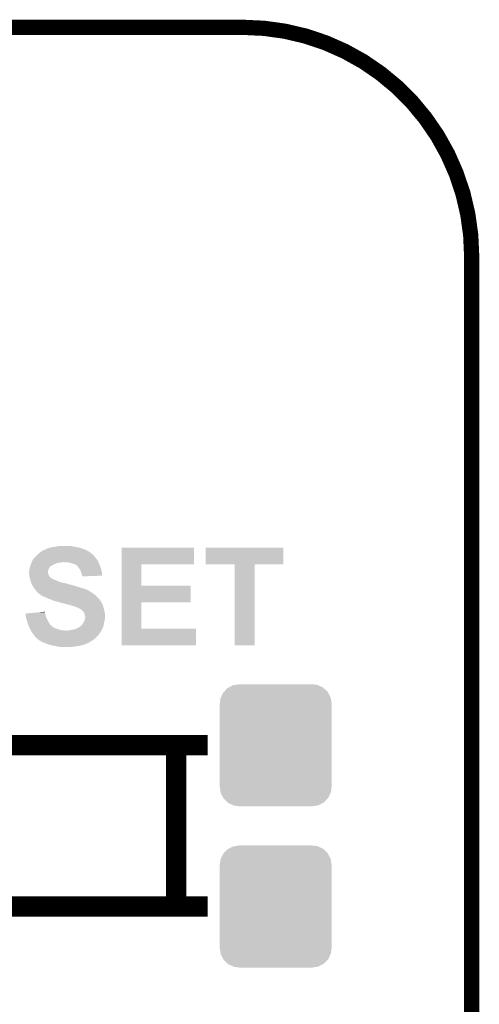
# Model space of a CAD drawing. Extents: x -0.05 to 0.95, y -0.15 to 1.54.
# Tile 44 of 44: x 0.77 to 0.95, y 1.16 to 1.54. Entities that reach past the tile are written whole.
import ezdxf

# ---------------------------------------------------------------- set-up
doc = ezdxf.new("R2010")
doc.units = 0
doc.layers.get('0').update_dxf_attribs({"linetype": 'CONTINUOUS'})
for name, color, linetype in [('HOD_CAP_2_CLICK_V101_GKO', 5, 'CONTINUOUS'), ('HOD_CAP_2_CLICK_V101_GTO', 14, 'CONTINUOUS'), ('HOD_CAP_2_CLICK_V101_GTS', 12, 'CONTINUOUS')]:
    doc.layers.add(name, color=color, linetype=linetype)

# ---------------------------------------------------------------- blocks, each defined once
blk = doc.blocks.new('CUSTOM_60')
for points in [[(-0.01855, 0.02269), (-0.01683, 0.0236), (0.01867, 0.02269), (0.0167, 0.0236)], [(-0.01683, 0.0236), (-0.0161, 0.02372), (0.0167, 0.0236), (0.01644, 0.02372)], [(-0.0161, 0.02372), (-0.0144, 0.024), (0.01644, 0.02372), (0.0144, 0.024)], [(-0.02154, 0.01883), (-0.02069, 0.02067), (0.0216, 0.01883), (0.02063, 0.02067)], [(-0.02069, 0.02067), (-0.02038, 0.021), (0.02063, 0.02067), (0.02045, 0.021)], [(-0.02038, 0.021), (-0.019, 0.02245), (0.02045, 0.021), (0.01892, 0.02245)], [(-0.019, 0.02245), (-0.01855, 0.02269), (0.01892, 0.02245), (0.01867, 0.02269)], [(-0.022, 0.0164), (-0.02172, 0.01844), (0.022, 0.0164), (0.02167, 0.01844)], [(-0.022, -0.0164), (-0.022, 0.0164), (0.022, -0.0164), (0.022, 0.0164)], [(-0.02172, 0.01844), (-0.02154, 0.01883), (0.02167, 0.01844), (0.0216, 0.01883)], [(-0.02167, -0.01844), (-0.022, -0.0164), (0.02172, -0.01844), (0.022, -0.0164)], [(-0.0216, -0.01883), (-0.02167, -0.01844), (0.02154, -0.01883), (0.02172, -0.01844)], [(-0.02063, -0.02067), (-0.0216, -0.01883), (0.02069, -0.02067), (0.02154, -0.01883)], [(-0.02045, -0.021), (-0.02063, -0.02067), (0.02038, -0.021), (0.02069, -0.02067)], [(-0.01892, -0.02245), (-0.02045, -0.021), (0.019, -0.02245), (0.02038, -0.021)], [(-0.01867, -0.02269), (-0.01892, -0.02245), (0.01855, -0.02269), (0.019, -0.02245)], [(-0.01669, -0.0236), (-0.01867, -0.02269), (0.01683, -0.0236), (0.01855, -0.02269)], [(-0.01644, -0.02372), (-0.01669, -0.0236), (0.0161, -0.02372), (0.01683, -0.0236)], [(-0.0144, -0.024), (-0.01644, -0.02372), (0.0144, -0.024), (0.0161, -0.02372)]]:
    blk.add_solid(points)

msp = doc.modelspace()

# ---------------------------------------------------------------- linework, layer by layer
at = {"layer": 'HOD_CAP_2_CLICK_V101_GKO', "const_width": 0.006}
for points in [[(0.04, 1.54), (0.86, 1.54)], [(0.95, -0.05), (0.95, 1.45)]]:
    msp.add_lwpolyline(points, dxfattribs=at)
msp.add_lwpolyline([(0.95, 1.45, 0.414214), (0.86, 1.54)], format="xyb", dxfattribs=at)
at = {"layer": 'HOD_CAP_2_CLICK_V101_GTO', "const_width": 0.008}
for points in [[(0.7381, 1.2577), (0.8461, 1.2577)], [(0.8337, 1.1943), (0.8337, 1.2577)], [(0.7381, 1.1943), (0.8461, 1.1943)]]:
    msp.add_lwpolyline(points, dxfattribs=at)
at = {"layer": 'HOD_CAP_2_CLICK_V101_GTO'}
for points in [[(0.7845, 1.3355), (0.7856, 1.3357), (0.79513, 1.3355), (0.794, 1.3357)], [(0.7856, 1.3357), (0.7869, 1.3359), (0.794, 1.3357), (0.7931, 1.3359)], [(0.7869, 1.3359), (0.7876, 1.336), (0.7931, 1.3359), (0.7924, 1.336)], [(0.7876, 1.336), (0.7883, 1.3361), (0.7917, 1.336), (0.7911, 1.3361)], [(0.7782, 1.3317), (0.7789, 1.3324), (0.80183, 1.3317), (0.8013, 1.3324)], [(0.7789, 1.3324), (0.7791, 1.3326), (0.8013, 1.3324), (0.8011, 1.3326)], [(0.7791, 1.3326), (0.7792, 1.3327), (0.8011, 1.3326), (0.8009, 1.3327)], [(0.7792, 1.3327), (0.7794, 1.3329), (0.8009, 1.3327), (0.8008, 1.3329)], [(0.7794, 1.3329), (0.78017, 1.3335), (0.8007, 1.3329), (0.8, 1.3335)], [(0.7794, 1.3329), (0.7794, 1.3329), (0.8008, 1.3329), (0.8007, 1.3329)], [(0.78017, 1.3335), (0.7803, 1.3336), (0.8, 1.3335), (0.79984, 1.3336)], [(0.7803, 1.3336), (0.7809, 1.334), (0.79984, 1.3336), (0.7992, 1.334)], [(0.7809, 1.334), (0.7812, 1.3342), (0.7992, 1.334), (0.7988, 1.3342)], [(0.7812, 1.3342), (0.78164, 1.3344), (0.7988, 1.3342), (0.7984, 1.3344)], [(0.78164, 1.3344), (0.7823, 1.3347), (0.7984, 1.3344), (0.79773, 1.3347)], [(0.7823, 1.3347), (0.7824, 1.3347), (0.79773, 1.3347), (0.79772, 1.3347)], [(0.7824, 1.3347), (0.7825, 1.3348), (0.79772, 1.3347), (0.7975, 1.3348)], [(0.7825, 1.3348), (0.7826, 1.3349), (0.7975, 1.3348), (0.7972, 1.3349)], [(0.7826, 1.3349), (0.7835, 1.3352), (0.7972, 1.3349), (0.7963, 1.3352)], [(0.7835, 1.3352), (0.784, 1.3353), (0.7963, 1.3352), (0.796, 1.3353)], [(0.784, 1.3353), (0.78425, 1.3354), (0.796, 1.3353), (0.7957, 1.3354)], [(0.78425, 1.3354), (0.7845, 1.3355), (0.7957, 1.3354), (0.79513, 1.3355)], [(0.8123, 1.3289), (0.8123, 1.3354), (0.8408, 1.3289), (0.8408, 1.3354)], [(0.8123, 1.3354), (0.8123, 1.3354), (0.8408, 1.3354), (0.8123, 1.3354)], [(0.8454, 1.3289), (0.8454, 1.3354), (0.8759, 1.3289), (0.8759, 1.3354)], [(0.8454, 1.3354), (0.8454, 1.3354), (0.8759, 1.3354), (0.8454, 1.3354)], [(0.77628, 1.3279), (0.7763, 1.328), (0.7842, 1.3279), (0.7843, 1.328)], [(0.7763, 1.328), (0.77637, 1.3282), (0.7843, 1.328), (0.7845, 1.3282)], [(0.77637, 1.3282), (0.77653, 1.3287), (0.7846, 1.3282), (0.7854, 1.3287)], [(0.77637, 1.3282), (0.77637, 1.3282), (0.7845, 1.3282), (0.7846, 1.3282)], [(0.77653, 1.3287), (0.7766, 1.3289), (0.7854, 1.3287), (0.7858, 1.3289)], [(0.7766, 1.3289), (0.77668, 1.3291), (0.7858, 1.3289), (0.7862, 1.3291)], [(0.77668, 1.3291), (0.7768, 1.3294), (0.7862, 1.3291), (0.7871, 1.3294)], [(0.7768, 1.3294), (0.77684, 1.3295), (0.7871, 1.3294), (0.7879, 1.3295)], [(0.77684, 1.3295), (0.77688, 1.3296), (0.7879, 1.3295), (0.7886, 1.3296)], [(0.77688, 1.3296), (0.77692, 1.3297), (0.7886, 1.3296), (0.7892, 1.3297)], [(0.77692, 1.3297), (0.777, 1.3299), (0.8032, 1.3297), (0.8031, 1.3299)], [(0.777, 1.3299), (0.7771, 1.3301), (0.8031, 1.3299), (0.803, 1.3301)], [(0.7771, 1.3301), (0.7774, 1.3307), (0.803, 1.3301), (0.8026, 1.3307)], [(0.7774, 1.3307), (0.7775, 1.3309), (0.8026, 1.3307), (0.80244, 1.3309)], [(0.7775, 1.3309), (0.7778, 1.3312), (0.80244, 1.3309), (0.8022, 1.3312)], [(0.7778, 1.3312), (0.7779, 1.3313), (0.8022, 1.3312), (0.80212, 1.3313)], [(0.7779, 1.3313), (0.7782, 1.3317), (0.80212, 1.3313), (0.80183, 1.3317)], [(0.791, 1.3296), (0.7898, 1.3297), (0.80325, 1.3296), (0.8032, 1.3297)], [(0.792, 1.3295), (0.791, 1.3296), (0.8033, 1.3295), (0.80325, 1.3296)], [(0.7928, 1.3292), (0.792, 1.3295), (0.80341, 1.3292), (0.8033, 1.3295)], [(0.7935, 1.329), (0.7928, 1.3292), (0.80349, 1.329), (0.80341, 1.3292)], [(0.794, 1.3288), (0.7935, 1.329), (0.80356, 1.3288), (0.80349, 1.329)], [(0.7942, 1.3287), (0.794, 1.3288), (0.8036, 1.3287), (0.80356, 1.3288)], [(0.7944, 1.3286), (0.7942, 1.3287), (0.80364, 1.3286), (0.8036, 1.3287)], [(0.7946, 1.3284), (0.7944, 1.3286), (0.80373, 1.3284), (0.80364, 1.3286)], [(0.79503, 1.328), (0.7947, 1.3284), (0.8039, 1.328), (0.80373, 1.3284)], [(0.7952, 1.3278), (0.79503, 1.328), (0.80397, 1.3278), (0.8039, 1.328)], [(0.8123, 1.3204), (0.8123, 1.3289), (0.8201, 1.3204), (0.8201, 1.3289)], [(0.8123, 1.3289), (0.8123, 1.3289), (0.8201, 1.3289), (0.8408, 1.3289)], [(0.8568, 1.297), (0.8568, 1.3289), (0.8646, 1.297), (0.8646, 1.3289)], [(0.8568, 1.3289), (0.8568, 1.3289), (0.8646, 1.3289), (0.8759, 1.3289)], [(0.7759, 1.3259), (0.776, 1.3264), (0.7834, 1.3259), (0.7834, 1.3264)], [(0.7759, 1.3254), (0.7759, 1.3259), (0.7834, 1.3254), (0.7834, 1.3259)], [(0.77593, 1.3251), (0.7759, 1.3254), (0.7835, 1.3251), (0.7834, 1.3254)], [(0.77598, 1.3247), (0.77593, 1.3251), (0.7836, 1.3247), (0.7835, 1.3251)], [(0.776, 1.3245), (0.77598, 1.3247), (0.7837, 1.3245), (0.7836, 1.3247)], [(0.776, 1.3264), (0.77607, 1.3269), (0.7834, 1.3264), (0.7835, 1.3269)], [(0.77602, 1.3243), (0.776, 1.3245), (0.7838, 1.3243), (0.7837, 1.3245)], [(0.77607, 1.3239), (0.77602, 1.3243), (0.7841, 1.3239), (0.7838, 1.3243)], [(0.77607, 1.3269), (0.7761, 1.3271), (0.7835, 1.3269), (0.78365, 1.3271)], [(0.7761, 1.3271), (0.77614, 1.3273), (0.78365, 1.3271), (0.7838, 1.3273)], [(0.77614, 1.3273), (0.77628, 1.3279), (0.7838, 1.3273), (0.7842, 1.3279)], [(0.79563, 1.3272), (0.7952, 1.3278), (0.8042, 1.3272), (0.80397, 1.3278)], [(0.7957, 1.3271), (0.79563, 1.3272), (0.80422, 1.3271), (0.8042, 1.3272)], [(0.7961, 1.3265), (0.7957, 1.3271), (0.80436, 1.3265), (0.80422, 1.3271)], [(0.7964, 1.3257), (0.7961, 1.3265), (0.80453, 1.3257), (0.80436, 1.3265)], [(0.7965, 1.3254), (0.7964, 1.3257), (0.8046, 1.3254), (0.80453, 1.3257)], [(0.7966, 1.3251), (0.7965, 1.3254), (0.8046, 1.3251), (0.8046, 1.3254)], [(0.7967, 1.3246), (0.7966, 1.3251), (0.8046, 1.3246), (0.8046, 1.3251)], [(0.79683, 1.3244), (0.7967, 1.3246), (0.8046, 1.3244), (0.8046, 1.3246)], [(0.7969, 1.3243), (0.79683, 1.3244), (0.80203, 1.3243), (0.8046, 1.3244)], [(0.7969, 1.3241), (0.7969, 1.3243), (0.7969, 1.3241), (0.80203, 1.3243)], [(0.7761, 1.3237), (0.77607, 1.3239), (0.7843, 1.3237), (0.7841, 1.3239)], [(0.77616, 1.3235), (0.7761, 1.3237), (0.7845, 1.3235), (0.7843, 1.3237)], [(0.77621, 1.3233), (0.77616, 1.3235), (0.7848, 1.3233), (0.7845, 1.3235)], [(0.77624, 1.3232), (0.77621, 1.3233), (0.785, 1.3232), (0.7848, 1.3233)], [(0.77627, 1.3231), (0.77624, 1.3232), (0.7853, 1.3231), (0.785, 1.3232)], [(0.77633, 1.3229), (0.77627, 1.3231), (0.7855, 1.3229), (0.7853, 1.3231)], [(0.77636, 1.3228), (0.77633, 1.3229), (0.7859, 1.3228), (0.7855, 1.3229)], [(0.77647, 1.3224), (0.77636, 1.3228), (0.7869, 1.3224), (0.7859, 1.3228)], [(0.7765, 1.3223), (0.77647, 1.3224), (0.7871, 1.3223), (0.7869, 1.3224)], [(0.77657, 1.3221), (0.7765, 1.3223), (0.7875, 1.3221), (0.7871, 1.3223)], [(0.77664, 1.3219), (0.77657, 1.3221), (0.7881, 1.3219), (0.7875, 1.3221)], [(0.77679, 1.3215), (0.77664, 1.3219), (0.7897, 1.3215), (0.7881, 1.3219)], [(0.77686, 1.3213), (0.77679, 1.3215), (0.7906, 1.3213), (0.7897, 1.3215)], [(0.77696, 1.321), (0.77686, 1.3213), (0.7916, 1.321), (0.7906, 1.3213)], [(0.777, 1.3209), (0.77696, 1.321), (0.7919, 1.3209), (0.7916, 1.321)], [(0.77706, 1.3208), (0.777, 1.3209), (0.7925, 1.3208), (0.7921, 1.3209)], [(0.77719, 1.3206), (0.77706, 1.3208), (0.793, 1.3206), (0.7925, 1.3208)], [(0.77725, 1.3205), (0.77719, 1.3206), (0.7935, 1.3205), (0.793, 1.3206)], [(0.77751, 1.3201), (0.77725, 1.3205), (0.7947, 1.3201), (0.7935, 1.3205)], [(0.8123, 1.3139), (0.8123, 1.3204), (0.8394, 1.3139), (0.8394, 1.3204)], [(0.8123, 1.3204), (0.8123, 1.3204), (0.8394, 1.3204), (0.8201, 1.3204)], [(0.7777, 1.3198), (0.77751, 1.3201), (0.79575, 1.3198), (0.7947, 1.3201)], [(0.778, 1.3193), (0.7777, 1.3198), (0.7975, 1.3193), (0.79575, 1.3198)], [(0.77838, 1.3188), (0.778, 1.3193), (0.7988, 1.3188), (0.7975, 1.3193)], [(0.7786, 1.3185), (0.77838, 1.3188), (0.7993, 1.3185), (0.7988, 1.3188)], [(0.77883, 1.3182), (0.7786, 1.3185), (0.7999, 1.3182), (0.7993, 1.3185)], [(0.7789, 1.3181), (0.77883, 1.3182), (0.8, 1.3181), (0.8, 1.3182)], [(0.77883, 1.3182), (0.77883, 1.3182), (0.8, 1.3182), (0.7999, 1.3182)], [(0.7791, 1.3179), (0.7789, 1.3181), (0.8003, 1.3179), (0.8, 1.3181)], [(0.7793, 1.3178), (0.7791, 1.3179), (0.80047, 1.3178), (0.8003, 1.3179)], [(0.7794, 1.3176), (0.7793, 1.3178), (0.8008, 1.3176), (0.80047, 1.3178)], [(0.7799, 1.3172), (0.7794, 1.3176), (0.80136, 1.3172), (0.8008, 1.3176)], [(0.78005, 1.3171), (0.7799, 1.3172), (0.8015, 1.3171), (0.80136, 1.3172)], [(0.7808, 1.3166), (0.78005, 1.3171), (0.8021, 1.3166), (0.8015, 1.3171)], [(0.7811, 1.3164), (0.7808, 1.3166), (0.8023, 1.3164), (0.8021, 1.3166)], [(0.7819, 1.3161), (0.7811, 1.3164), (0.8026, 1.3161), (0.8023, 1.3164)], [(0.7833, 1.3154), (0.7819, 1.3161), (0.8033, 1.3154), (0.8026, 1.3161)], [(0.78414, 1.3151), (0.7833, 1.3154), (0.8036, 1.3151), (0.8033, 1.3154)], [(0.7847, 1.3149), (0.78414, 1.3151), (0.80375, 1.3149), (0.8036, 1.3151)], [(0.7854, 1.3146), (0.7847, 1.3149), (0.80397, 1.3146), (0.80375, 1.3149)], [(0.786, 1.3144), (0.7854, 1.3146), (0.80412, 1.3144), (0.80397, 1.3146)], [(0.7866, 1.3143), (0.786, 1.3144), (0.8042, 1.3143), (0.80412, 1.3144)], [(0.7871, 1.3141), (0.7866, 1.3143), (0.8042, 1.3141), (0.8042, 1.3143)], [(0.7879, 1.3139), (0.7871, 1.3141), (0.80433, 1.3139), (0.8042, 1.3141)], [(0.7881, 1.3138), (0.7879, 1.3139), (0.8044, 1.3138), (0.80433, 1.3139)], [(0.789, 1.3136), (0.7881, 1.3138), (0.80452, 1.3136), (0.8044, 1.3138)], [(0.7898, 1.3134), (0.789, 1.3136), (0.80464, 1.3134), (0.80452, 1.3136)], [(0.79015, 1.3133), (0.7898, 1.3134), (0.8047, 1.3133), (0.80464, 1.3134)], [(0.7912, 1.313), (0.79015, 1.3133), (0.80483, 1.313), (0.8047, 1.3133)], [(0.7922, 1.3128), (0.7912, 1.313), (0.80491, 1.3128), (0.80483, 1.313)], [(0.7927, 1.3126), (0.7922, 1.3128), (0.805, 1.3126), (0.80491, 1.3128)], [(0.7931, 1.3125), (0.7927, 1.3126), (0.80502, 1.3125), (0.805, 1.3126)], [(0.7937, 1.3123), (0.7931, 1.3125), (0.80507, 1.3123), (0.80502, 1.3125)], [(0.8123, 1.3035), (0.8123, 1.3139), (0.8201, 1.3035), (0.8201, 1.3139)], [(0.8123, 1.3139), (0.8123, 1.3139), (0.8201, 1.3139), (0.8394, 1.3139)], [(0.7745, 1.3095), (0.77557, 1.3096), (0.78214, 1.3095), (0.7821, 1.3096)], [(0.77455, 1.3089), (0.7745, 1.3095), (0.7824, 1.3089), (0.78214, 1.3095)], [(0.7746, 1.3083), (0.77455, 1.3089), (0.78255, 1.3083), (0.7824, 1.3089)], [(0.77557, 1.3096), (0.77986, 1.31), (0.7821, 1.3096), (0.7821, 1.31)], [(0.77986, 1.31), (0.782, 1.3102), (0.7821, 1.31), (0.782, 1.3102)], [(0.7941, 1.3122), (0.7937, 1.3123), (0.80509, 1.3122), (0.80507, 1.3123)], [(0.7943, 1.3121), (0.7941, 1.3122), (0.80511, 1.3121), (0.80509, 1.3122)], [(0.7951, 1.3118), (0.7944, 1.3121), (0.80518, 1.3118), (0.80511, 1.3121)], [(0.79527, 1.3117), (0.7951, 1.3118), (0.8052, 1.3117), (0.80518, 1.3118)], [(0.7956, 1.3115), (0.79527, 1.3117), (0.80526, 1.3115), (0.8052, 1.3117)], [(0.7961, 1.3113), (0.7956, 1.3115), (0.80532, 1.3113), (0.80526, 1.3115)], [(0.7965, 1.311), (0.7961, 1.3113), (0.80541, 1.311), (0.80532, 1.3113)], [(0.7968, 1.3108), (0.7965, 1.311), (0.80547, 1.3108), (0.80541, 1.311)], [(0.7969, 1.3107), (0.7968, 1.3108), (0.8055, 1.3107), (0.80547, 1.3108)], [(0.7971, 1.3105), (0.7969, 1.3107), (0.80553, 1.3105), (0.8055, 1.3107)], [(0.7971, 1.3104), (0.7971, 1.3105), (0.80555, 1.3104), (0.80553, 1.3105)], [(0.7974, 1.31), (0.7971, 1.3104), (0.80562, 1.31), (0.80555, 1.3104)], [(0.7976, 1.3097), (0.7974, 1.31), (0.80567, 1.3097), (0.80562, 1.31)], [(0.79765, 1.3095), (0.7976, 1.3097), (0.8057, 1.3095), (0.80567, 1.3097)], [(0.7978, 1.3089), (0.79765, 1.3095), (0.8057, 1.3089), (0.8057, 1.3095)], [(0.798, 1.3083), (0.7978, 1.3089), (0.8057, 1.3083), (0.8057, 1.3089)], [(0.77465, 1.3081), (0.7746, 1.3083), (0.7826, 1.3081), (0.78255, 1.3083)], [(0.7749, 1.3072), (0.77465, 1.3081), (0.783, 1.3072), (0.7826, 1.3081)], [(0.7752, 1.3062), (0.7749, 1.3072), (0.7835, 1.3062), (0.783, 1.3072)], [(0.77544, 1.3054), (0.7752, 1.3062), (0.784, 1.3054), (0.7835, 1.3062)], [(0.7755, 1.3052), (0.77544, 1.3054), (0.78417, 1.3052), (0.784, 1.3054)], [(0.77577, 1.3046), (0.7755, 1.3052), (0.7847, 1.3046), (0.78417, 1.3052)], [(0.7961, 1.3044), (0.7964, 1.3047), (0.80508, 1.3044), (0.80516, 1.3047)], [(0.7964, 1.3047), (0.7966, 1.305), (0.80516, 1.3047), (0.80525, 1.305)], [(0.7966, 1.305), (0.7968, 1.3052), (0.80525, 1.305), (0.8053, 1.3052)], [(0.7968, 1.3052), (0.797, 1.3054), (0.8053, 1.3052), (0.80534, 1.3054)], [(0.797, 1.3054), (0.7973, 1.306), (0.80534, 1.3054), (0.80546, 1.306)], [(0.7973, 1.306), (0.79741, 1.3062), (0.80546, 1.306), (0.8055, 1.3062)], [(0.79741, 1.3062), (0.7977, 1.3067), (0.8055, 1.3062), (0.80557, 1.3067)], [(0.7977, 1.3067), (0.79777, 1.3069), (0.80557, 1.3067), (0.8056, 1.3069)], [(0.79777, 1.3069), (0.7979, 1.3073), (0.8056, 1.3069), (0.8057, 1.3073)], [(0.7979, 1.3073), (0.798, 1.3081), (0.8057, 1.3073), (0.8057, 1.3081)], [(0.798, 1.3081), (0.798, 1.3083), (0.8057, 1.3081), (0.8057, 1.3083)], [(0.77581, 1.3045), (0.77577, 1.3046), (0.7849, 1.3045), (0.7847, 1.3046)], [(0.7759, 1.3043), (0.77581, 1.3045), (0.7851, 1.3043), (0.7849, 1.3045)], [(0.77605, 1.304), (0.7759, 1.3043), (0.7856, 1.304), (0.7851, 1.3043)], [(0.7762, 1.3037), (0.77605, 1.304), (0.7862, 1.3037), (0.7856, 1.304)], [(0.7763, 1.3035), (0.7762, 1.3037), (0.7868, 1.3035), (0.7862, 1.3037)], [(0.77647, 1.3031), (0.7763, 1.3035), (0.788, 1.3031), (0.7868, 1.3035)], [(0.77656, 1.3029), (0.77647, 1.3031), (0.7891, 1.3029), (0.788, 1.3031)], [(0.7766, 1.3028), (0.77656, 1.3029), (0.7904, 1.3028), (0.7891, 1.3029)], [(0.777, 1.3021), (0.7766, 1.3028), (0.80392, 1.3021), (0.80432, 1.3028)], [(0.77716, 1.3019), (0.777, 1.3021), (0.8038, 1.3019), (0.80392, 1.3021)], [(0.77724, 1.3018), (0.77716, 1.3019), (0.8037, 1.3018), (0.8038, 1.3019)], [(0.7778, 1.3011), (0.77724, 1.3018), (0.80323, 1.3011), (0.8037, 1.3018)], [(0.77792, 1.3009), (0.7778, 1.3011), (0.8031, 1.3009), (0.80323, 1.3011)], [(0.7781, 1.3006), (0.77792, 1.3009), (0.8028, 1.3006), (0.8031, 1.3009)], [(0.791, 1.3028), (0.7917, 1.3029), (0.80432, 1.3028), (0.80438, 1.3029)], [(0.7917, 1.3029), (0.7925, 1.3031), (0.80438, 1.3029), (0.8045, 1.3031)], [(0.7925, 1.3031), (0.7934, 1.3032), (0.8045, 1.3031), (0.80455, 1.3032)], [(0.7934, 1.3032), (0.7944, 1.3035), (0.80455, 1.3032), (0.8047, 1.3035)], [(0.7944, 1.3035), (0.7952, 1.3039), (0.8047, 1.3035), (0.8049, 1.3039)], [(0.7952, 1.3039), (0.79552, 1.3041), (0.8049, 1.3039), (0.805, 1.3041)], [(0.79552, 1.3041), (0.796, 1.3044), (0.805, 1.3041), (0.80508, 1.3044)], [(0.8123, 1.297), (0.8123, 1.3035), (0.8415, 1.297), (0.8415, 1.3035)], [(0.8123, 1.3035), (0.8123, 1.3035), (0.8415, 1.3035), (0.8201, 1.3035)], [(0.7785, 1.3002), (0.7781, 1.3006), (0.8024, 1.3002), (0.8028, 1.3006)], [(0.7787, 1.2999), (0.7785, 1.3002), (0.8021, 1.2999), (0.8024, 1.3002)], [(0.7789, 1.2998), (0.7787, 1.2999), (0.802, 1.2998), (0.8021, 1.2999)], [(0.7791, 1.2996), (0.7789, 1.2998), (0.8018, 1.2996), (0.802, 1.2998)], [(0.7799, 1.299), (0.7791, 1.2996), (0.80094, 1.299), (0.8018, 1.2996)], [(0.78006, 1.2989), (0.7799, 1.299), (0.8008, 1.2989), (0.80094, 1.299)], [(0.7807, 1.2985), (0.78006, 1.2989), (0.80013, 1.2985), (0.8008, 1.2989)], [(0.78115, 1.2983), (0.7807, 1.2985), (0.7998, 1.2983), (0.80013, 1.2985)], [(0.7825, 1.2977), (0.78115, 1.2983), (0.7986, 1.2977), (0.7998, 1.2983)], [(0.7828, 1.2976), (0.7825, 1.2977), (0.7985, 1.2976), (0.7986, 1.2977)], [(0.7834, 1.2974), (0.7828, 1.2976), (0.798, 1.2974), (0.7983, 1.2976)], [(0.7828, 1.2976), (0.7828, 1.2976), (0.7983, 1.2976), (0.7985, 1.2976)], [(0.78373, 1.2973), (0.7834, 1.2974), (0.7977, 1.2973), (0.798, 1.2974)], [(0.7844, 1.2971), (0.78373, 1.2973), (0.7969, 1.2971), (0.7977, 1.2973)], [(0.78485, 1.297), (0.7844, 1.2971), (0.7964, 1.297), (0.7969, 1.2971)], [(0.78575, 1.2968), (0.78485, 1.297), (0.7957, 1.2968), (0.7964, 1.297)], [(0.7862, 1.2967), (0.78575, 1.2968), (0.7951, 1.2967), (0.7957, 1.2968)], [(0.787, 1.2966), (0.7862, 1.2967), (0.7944, 1.2966), (0.7951, 1.2967)], [(0.7874, 1.2965), (0.787, 1.2966), (0.7937, 1.2965), (0.7944, 1.2966)], [(0.7878, 1.2964), (0.7874, 1.2965), (0.7929, 1.2964), (0.7937, 1.2965)], [(0.7891, 1.2963), (0.7885, 1.2964), (0.7921, 1.2963), (0.7929, 1.2964)]]:
    msp.add_solid(points, dxfattribs=at)

# ---------------------------------------------------------------- block references
at = {"layer": 'HOD_CAP_2_CLICK_V101_GTS'}
for p in [(0.8729, 1.2577), (0.8729, 1.1943)]:
    msp.add_blockref('CUSTOM_60', p, dxfattribs=at)

doc.saveas('drawing.dxf')
